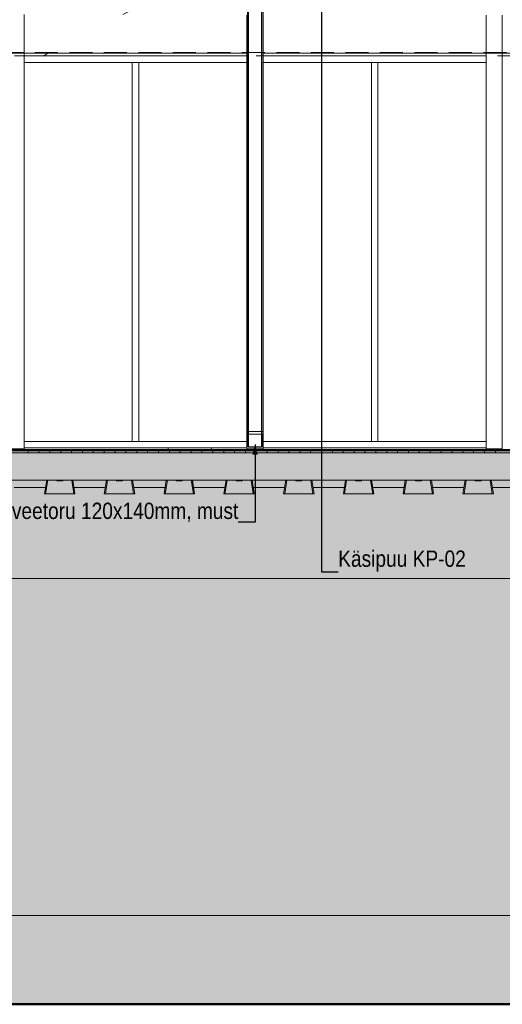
# Model space of a CAD drawing. Header units: millimetres. Extents: x -65 to 293624, y -1905 to 31061.
# Tile 179 of 256: x 113266 to 117707, y 7244 to 16299. Entities that reach past the tile are written whole.
import ezdxf

# ---------------------------------------------------------------- set-up
doc = ezdxf.new("R2010")
doc.units = ezdxf.units.MM
doc.header["$MEASUREMENT"] = 0
doc.linetypes.add('Hidden Line', pattern=[317.5, 211.666667, -105.833333])
for name, color, linetype in [('00 2D joon.AR', 7, 'Continuous'), ('00 Tekst.AR', 7, 'Continuous'), ('1211 Vundamendid.AR', 7, 'Continuous'), ('1232 Välisseinad.AR', 7, 'Continuous'), ('1233 Postid.AR', 7, 'Continuous'), ('1244 Fassaadivarustus.AR', 7, 'Continuous'), ('1245 Klaasfassaadid.AR', 7, 'Continuous'), ('1248 Vihmaveetorud.AR', 7, 'Continuous'), ('1253 Terrassipostid.AR', 7, 'Continuous'), ('1253 Välisterrassid.AR', 7, 'Continuous')]:
    doc.layers.add(name, color=color, linetype=linetype)
doc.styles.add('GENERATED_STYLE_4', font='txt', dxfattribs={"width": 0.84})
doc.dimstyles.new('GENERATED_STYLE__1', dxfattribs={"dimtxt": 0.18, "dimasz": 91.2, "dimexe": 0.18, "dimexo": 0.0625, "dimgap": 0, "dimtad": 0, "dimtih": 1, "dimtoh": 1, "dimdec": 4, "dimzin": 0, "dimdsep": 46, "dimcen": 0.09, "dimadec": 0, "dimazin": 0, "dimtfac": 1, "dimtdec": 4, "dimtmove": 0, "dimatfit": 3, "dimldrblk": 'ARROWHEAD_5', "dimfxl": 0, "dimtolj": 1, "dimtzin": 0, "dimarcsym": 0})

# ---------------------------------------------------------------- blocks, each defined once
blk = doc.blocks.new('*X1143', base_point=(20443.1, 12361.4))
at = {"layer": '1253 Välisterrassid.AR', "color": 7, "linetype": 'Continuous', "lineweight": 13}
for p, q in [((113343.1, 12341.4), (113343.1, 12315.4)), ((113343.1, 12341.4), (113343.1, 12315.4)), ((113443.1, 12341.4), (113443.1, 12315.4)), ((113443.1, 12341.4), (113443.1, 12315.4)), ((113543.1, 12341.4), (113543.1, 12315.4)), ((113543.1, 12341.4), (113543.1, 12315.4)), ((113643.1, 12341.4), (113643.1, 12315.4)), ((113643.1, 12341.4), (113643.1, 12315.4)), ((113743.1, 12341.4), (113743.1, 12315.4)), ((113743.1, 12341.4), (113743.1, 12315.4)), ((113843.1, 12341.4), (113843.1, 12315.4)), ((113843.1, 12341.4), (113843.1, 12315.4)), ((113943.1, 12341.4), (113943.1, 12315.4)), ((113943.1, 12341.4), (113943.1, 12315.4)), ((114043.1, 12341.4), (114043.1, 12315.4)), ((114043.1, 12341.4), (114043.1, 12315.4)), ((114143.1, 12341.4), (114143.1, 12315.4)), ((114143.1, 12341.4), (114143.1, 12315.4)), ((114243.1, 12341.4), (114243.1, 12315.4)), ((114243.1, 12341.4), (114243.1, 12315.4)), ((114343.1, 12341.4), (114343.1, 12315.4)), ((114343.1, 12341.4), (114343.1, 12315.4)), ((114443.1, 12341.4), (114443.1, 12315.4)), ((114443.1, 12341.4), (114443.1, 12315.4)), ((114543.1, 12341.4), (114543.1, 12315.4)), ((114543.1, 12341.4), (114543.1, 12315.4)), ((114643.1, 12341.4), (114643.1, 12315.4)), ((114643.1, 12341.4), (114643.1, 12315.4)), ((114743.1, 12341.4), (114743.1, 12315.4)), ((114743.1, 12341.4), (114743.1, 12315.4)), ((114843.1, 12341.4), (114843.1, 12315.4)), ((114843.1, 12341.4), (114843.1, 12315.4)), ((114943.1, 12341.4), (114943.1, 12315.4)), ((114943.1, 12341.4), (114943.1, 12315.4)), ((115043.1, 12341.4), (115043.1, 12315.4)), ((115043.1, 12341.4), (115043.1, 12315.4)), ((115143.1, 12341.4), (115143.1, 12315.4)), ((115143.1, 12341.4), (115143.1, 12315.4)), ((115243.1, 12341.4), (115243.1, 12315.4)), ((115243.1, 12341.4), (115243.1, 12315.4)), ((115343.1, 12341.4), (115343.1, 12315.4)), ((115343.1, 12341.4), (115343.1, 12315.4)), ((115443.1, 12341.4), (115443.1, 12315.4)), ((115443.1, 12341.4), (115443.1, 12315.4)), ((115543.1, 12341.4), (115543.1, 12315.4)), ((115543.1, 12341.4), (115543.1, 12315.4)), ((115643.1, 12341.4), (115643.1, 12315.4)), ((115643.1, 12341.4), (115643.1, 12315.4)), ((115743.1, 12341.4), (115743.1, 12315.4)), ((115743.1, 12341.4), (115743.1, 12315.4)), ((115843.1, 12341.4), (115843.1, 12315.4)), ((115843.1, 12341.4), (115843.1, 12315.4)), ((115943.1, 12341.4), (115943.1, 12315.4)), ((115943.1, 12341.4), (115943.1, 12315.4)), ((116043.1, 12341.4), (116043.1, 12315.4)), ((116043.1, 12341.4), (116043.1, 12315.4)), ((116143.1, 12341.4), (116143.1, 12315.4)), ((116143.1, 12341.4), (116143.1, 12315.4)), ((116243.1, 12341.4), (116243.1, 12315.4)), ((116243.1, 12341.4), (116243.1, 12315.4)), ((116343.1, 12341.4), (116343.1, 12315.4)), ((116343.1, 12341.4), (116343.1, 12315.4)), ((116443.1, 12341.4), (116443.1, 12315.4)), ((116443.1, 12341.4), (116443.1, 12315.4)), ((116543.1, 12341.4), (116543.1, 12315.4)), ((116543.1, 12341.4), (116543.1, 12315.4)), ((116643.1, 12341.4), (116643.1, 12315.4)), ((116643.1, 12341.4), (116643.1, 12315.4)), ((116743.1, 12341.4), (116743.1, 12315.4)), ((116743.1, 12341.4), (116743.1, 12315.4)), ((116843.1, 12341.4), (116843.1, 12315.4)), ((116843.1, 12341.4), (116843.1, 12315.4)), ((116943.1, 12341.4), (116943.1, 12315.4)), ((116943.1, 12341.4), (116943.1, 12315.4)), ((117043.1, 12341.4), (117043.1, 12315.4)), ((117043.1, 12341.4), (117043.1, 12315.4)), ((117143.1, 12341.4), (117143.1, 12315.4)), ((117143.1, 12341.4), (117143.1, 12315.4)), ((117243.1, 12341.4), (117243.1, 12315.4)), ((117243.1, 12341.4), (117243.1, 12315.4)), ((117343.1, 12341.4), (117343.1, 12315.4)), ((117343.1, 12341.4), (117343.1, 12315.4)), ((117443.1, 12341.4), (117443.1, 12315.4)), ((117443.1, 12341.4), (117443.1, 12315.4)), ((117543.1, 12341.4), (117543.1, 12315.4)), ((117543.1, 12341.4), (117543.1, 12315.4)), ((117643.1, 12341.4), (117643.1, 12315.4)), ((117643.1, 12341.4), (117643.1, 12315.4))]:
    blk.add_line(p, q, dxfattribs=at)
blk = doc.blocks.new('*X1145', base_point=(20443.1, 12361.4))
at = {"layer": '1253 Välisterrassid.AR', "color": 7, "linetype": 'Continuous', "lineweight": 13}
for p, q in [((115343.1, 12341.4), (115343.1, 12315.4)), ((115343.1, 12341.4), (115343.1, 12315.4)), ((115443.1, 12341.4), (115443.1, 12315.4)), ((115443.1, 12341.4), (115443.1, 12315.4))]:
    blk.add_line(p, q, dxfattribs=at)
blk = doc.blocks.new('Section Element_1043_3', base_point=(20443.1, 12361.4))
at = {"layer": '1253 Välisterrassid.AR', "color": 7, "linetype": 'Continuous', "lineweight": 13}
for p, q in [((107436.9, 12341.4), (129226.9, 12341.4)), ((129226.9, 12315.4), (107436.9, 12315.4)), ((107436.9, 12065.4), (129226.9, 12065.4))]:
    blk.add_line(p, q, dxfattribs=at)
at = {"layer": '1253 Välisterrassid.AR', "lineweight": 0}
for name in ['*X1143', '*X1145']:
    blk.add_blockref(name, (20443.1, 12361.4), dxfattribs=at)
blk = doc.blocks.new('Section Element_1055_3', base_point=(20443.1, 12361.4))
at = {"layer": '1232 Välisseinad.AR', "color": 7, "linetype": 'Continuous', "lineweight": 13}
for q in [(121540.5, 11161.4), (112026.4, 8061.4)]:
    blk.add_line((121540.5, 8061.4), q, dxfattribs=at)
blk = doc.blocks.new('Section Element_1060_3', base_point=(20443.1, 12361.4))
at = {"layer": '1253 Terrassipostid.AR', "color": 7, "linetype": 'Continuous', "lineweight": 13}
for p, q in [((113306.9, 16346.4), (113306.9, 15990.4)), ((113306.9, 15990.4), (113306.9, 12351.4)), ((113156.9, 12351.4), (113306.9, 12351.4))]:
    blk.add_line(p, q, dxfattribs=at)
blk = doc.blocks.new('Section Element_1061_3', base_point=(20443.1, 12361.4))
at = {"layer": '1253 Terrassipostid.AR', "color": 7, "linetype": 'Continuous', "lineweight": 13}
for p, q in [((115356.9, 15990.4), (115356.9, 16341.4)), ((115506.9, 16341.4), (115506.9, 15990.4)), ((115356.9, 12351.4), (115356.9, 15990.4)), ((115506.9, 15990.4), (115506.9, 12351.4)), ((115356.9, 12351.4), (115506.9, 12351.4))]:
    blk.add_line(p, q, dxfattribs=at)
blk = doc.blocks.new('Section Element_1062_3', base_point=(20443.1, 12361.4))
at = {"layer": '1253 Terrassipostid.AR', "color": 7, "linetype": 'Continuous', "lineweight": 13}
for p, q in [((117556.9, 15990.4), (117556.9, 16341.4)), ((117706.9, 16341.4), (117706.9, 15990.4)), ((117556.9, 12351.4), (117556.9, 15990.4)), ((117706.9, 15990.4), (117706.9, 12351.4)), ((117556.9, 12351.4), (117706.9, 12351.4))]:
    blk.add_line(p, q, dxfattribs=at)
blk = doc.blocks.new('Section Element_1092_3', base_point=(20443.1, 12361.4))
at = {"layer": '1253 Terrassipostid.AR', "color": 7, "linetype": 'Continuous', "lineweight": 13}
for p, q in [((115506.9, 20940.6), (115506.9, 18715.7)), ((115506.9, 18710), (115506.9, 18263.5)), ((115506.9, 18195.8), (115506.9, 18037.9)), ((115506.9, 17970.2), (115506.9, 17447.4)), ((115506.9, 17046), (115506.9, 16346.4)), ((115506.9, 15990.4), (115506.9, 12351.4))]:
    blk.add_line(p, q, dxfattribs=at)
blk = doc.blocks.new('Section Element_1110_3', base_point=(20443.1, 12361.4))
at = {"layer": '1244 Fassaadivarustus.AR', "color": 7, "linetype": 'Continuous', "lineweight": 13}
for p, q in [((121170.3, 19967.6), (119907.3, 19310.1)), ((121170.3, 19966.4), (119907.3, 19309)), ((121170.3, 19966.4), (121170.3, 19967.6)), ((119756.9, 19231.8), (117706.9, 18164.7)), ((119756.9, 19230.7), (117706.9, 18163.6)), ((117556.9, 18086.6), (115506.9, 17019.5)), ((117556.9, 18085.5), (116511.7, 17541.4)), ((115526.9, 17028.8), (115506.9, 17018.4)), ((115356.9, 16941.4), (114213.8, 16346.4)), ((115356.9, 16940.3), (115336.9, 16929.9)), ((113532, 15990.4), (113483.1, 15964.9)), ((113529.9, 15990.4), (113483.1, 15966.1)), ((113483.1, 15964.9), (113483.1, 15966.1))]:
    blk.add_line(p, q, dxfattribs=at)
blk = doc.blocks.new('Section Element_1111_3', base_point=(20443.1, 12361.4))
at = {"layer": '1232 Välisseinad.AR', "color": 7, "linetype": 'Continuous', "lineweight": 13}
for p, q in [((121168.1, 21222), (121168.1, 21417.3)), ((121168.1, 20996.4), (121168.1, 21154.3)), ((121168.1, 20346.5), (121168.1, 20928.7)), ((121168.1, 19966.4), (121168.1, 19990.4)), ((113483.8, 15966.4), (113306.9, 15966.4))]:
    blk.add_line(p, q, dxfattribs=at)
blk = doc.blocks.new('Section Element_1127_3', base_point=(20443.1, 12361.4))
at = {"layer": '1253 Välisterrassid.AR', "color": 7, "linetype": 'Continuous', "lineweight": 13}
for p, q in [((113156.9, 15990.4), (113306.9, 15990.4)), ((113306.9, 15990.4), (115356.9, 15990.4)), ((115356.9, 15990.4), (115361.9, 15990.4)), ((115501.9, 15990.4), (115506.9, 15990.4)), ((115506.9, 15990.4), (117556.9, 15990.4)), ((117556.9, 15990.4), (117706.9, 15990.4)), ((117706.9, 15990.4), (119756.9, 15990.4))]:
    blk.add_line(p, q, dxfattribs=at)
blk = doc.blocks.new('Section Element_1170_3', base_point=(20443.1, 12361.4))
at = {"layer": '1233 Postid.AR', "color": 7, "linetype": 'Continuous', "lineweight": 13}
for p, q in [((114631.9, 12341.4), (114631.9, 12361.4)), ((115031.9, 12341.4), (115031.9, 12361.4))]:
    blk.add_line(p, q, dxfattribs=at)
blk = doc.blocks.new('Section Element_1185_3', base_point=(20443.1, 12361.4))
at = {"layer": '1245 Klaasfassaadid.AR', "color": 7, "linetype": 'Continuous', "lineweight": 13}
for p, q in [((114301.9, 12421.4), (113306.9, 12421.4)), ((114331.9, 12361.4), (113306.9, 12361.4))]:
    blk.add_line(p, q, dxfattribs=at)
blk = doc.blocks.new('Section Element_1186_3', base_point=(20443.1, 12361.4))
at = {"layer": '1245 Klaasfassaadid.AR', "color": 7, "linetype": 'Continuous', "lineweight": 13}
for p, q in [((115356.9, 12421.4), (114361.9, 12421.4)), ((115356.9, 12361.4), (114331.9, 12361.4))]:
    blk.add_line(p, q, dxfattribs=at)
blk = doc.blocks.new('Section Element_1187_3', base_point=(20443.1, 12361.4))
at = {"layer": '1245 Klaasfassaadid.AR', "color": 7, "linetype": 'Continuous', "lineweight": 13}
for p, q in [((116501.9, 12421.4), (115506.9, 12421.4)), ((116531.9, 12361.4), (115506.9, 12361.4))]:
    blk.add_line(p, q, dxfattribs=at)
blk = doc.blocks.new('Section Element_1188_3', base_point=(20443.1, 12361.4))
at = {"layer": '1245 Klaasfassaadid.AR', "color": 7, "linetype": 'Continuous', "lineweight": 13}
for p, q in [((117556.9, 12421.4), (116561.9, 12421.4)), ((117556.9, 12361.4), (116531.9, 12361.4))]:
    blk.add_line(p, q, dxfattribs=at)
blk = doc.blocks.new('Section Element_1329_3', base_point=(20443.1, 12361.4))
at = {"layer": '1248 Vihmaveetorud.AR', "color": 7, "linetype": 'Continuous', "lineweight": 13}
for p, q in [((115361.9, 12513), (115361.9, 12512.6)), ((115361.9, 12512.6), (115361.9, 12506.3)), ((115361.9, 12506.3), (115361.9, 12500.2)), ((115361.9, 12500.2), (115361.9, 12494.6)), ((115363.9, 12513), (115364.8, 12513.2)), ((115364.8, 12513.2), (115371.9, 12513.5)), ((115371.9, 12513.5), (115371.9, 12508.9)), ((115371.9, 12513.5), (115491.9, 12513.5)), ((115371.9, 12508.9), (115371.9, 12504.4)), ((115371.9, 12504.4), (115371.9, 12500.4)), ((115371.9, 12500.4), (115371.9, 12496.8)), ((115371.9, 12496.8), (115371.9, 12493.7)), ((115491.9, 12513.5), (115491.9, 12508.9)), ((115491.9, 12513.5), (115498.9, 12513.2)), ((115491.9, 12508.9), (115491.9, 12504.4)), ((115491.9, 12504.4), (115491.9, 12500.4)), ((115491.9, 12500.4), (115491.9, 12496.8)), ((115491.9, 12496.8), (115491.9, 12493.7)), ((115498.9, 12513.2), (115499.9, 12513)), ((115501.9, 12513), (115501.9, 12512.6)), ((115501.9, 12512.6), (115501.9, 12506.3)), ((115501.9, 12506.3), (115501.9, 12500.2)), ((115501.9, 12500.2), (115501.9, 12494.6)), ((115361.9, 12494.6), (115361.9, 12489.7)), ((115361.9, 12489.7), (115361.9, 12485.5)), ((115361.9, 12485.5), (115361.9, 12482.3)), ((115361.9, 12482.3), (115361.9, 12480.1)), ((115361.9, 12480.1), (115361.9, 12479)), ((115365.5, 12485.3), (115362.9, 12479)), ((115362.9, 12479), (115362.9, 12479)), ((115371.9, 12488), (115365.5, 12485.3)), ((115371.9, 12493.7), (115371.9, 12491.4)), ((115371.9, 12491.4), (115371.9, 12489.8)), ((115371.9, 12489.8), (115371.9, 12489)), ((115491.9, 12488), (115371.9, 12488)), ((115371.9, 12488), (115371.9, 12477.9)), ((115371.9, 12477.9), (115371.9, 12453.9)), ((115371.9, 12453.9), (115371.9, 12431.8)), ((115371.9, 12431.8), (115371.9, 12412.3)), ((115371.9, 12412.3), (115371.9, 12395.9)), ((115491.9, 12493.7), (115491.9, 12491.4)), ((115491.9, 12491.4), (115491.9, 12489.8)), ((115491.9, 12489.8), (115491.9, 12489)), ((115498.2, 12485.3), (115491.9, 12488)), ((115491.9, 12488), (115491.9, 12477.9)), ((115491.9, 12477.9), (115491.9, 12453.9)), ((115491.9, 12453.9), (115491.9, 12431.8)), ((115491.9, 12431.8), (115491.9, 12412.3)), ((115491.9, 12412.3), (115491.9, 12395.9)), ((115500.9, 12479), (115498.2, 12485.3)), ((115500.9, 12479), (115500.9, 12479)), ((115501.9, 12494.6), (115501.9, 12489.7)), ((115501.9, 12489.7), (115501.9, 12485.5)), ((115501.9, 12485.5), (115501.9, 12482.3)), ((115501.9, 12482.3), (115501.9, 12480.1)), ((115501.9, 12480.1), (115501.9, 12479)), ((115361.9, 12379), (115361.9, 12379)), ((115364.8, 12371.9), (115361.9, 12379)), ((115362.9, 12379), (115362.9, 12379)), ((115371.9, 12369), (115364.8, 12371.9)), ((115371.9, 12395.9), (115371.9, 12383.1)), ((115371.9, 12383.1), (115371.9, 12374.4)), ((115371.9, 12374.4), (115371.9, 12370)), ((115371.9, 12369), (115371.9, 12369)), ((115491.9, 12369), (115371.9, 12369)), ((115491.9, 12395.9), (115491.9, 12383.1)), ((115491.9, 12383.1), (115491.9, 12374.4)), ((115491.9, 12374.4), (115491.9, 12370)), ((115498.9, 12371.9), (115491.9, 12369)), ((115491.9, 12369), (115491.9, 12369)), ((115501.9, 12379), (115498.9, 12371.9)), ((115500.9, 12379), (115500.9, 12379)), ((115501.9, 12379), (115501.9, 12379))]:
    blk.add_line(p, q, dxfattribs=at)
blk = doc.blocks.new('Section Element_1330_3', base_point=(20443.1, 12361.4))
at = {"layer": '1248 Vihmaveetorud.AR', "color": 7, "linetype": 'Continuous', "lineweight": 13}
for p, q in [((115361.9, 12479), (115364.8, 12486.1)), ((115361.9, 12379), (115361.9, 12479)), ((115365.5, 12485.4), (115362.9, 12479)), ((115362.9, 12479), (115362.9, 12379)), ((115364.8, 12486.1), (115371.9, 12489)), ((115371.9, 12488), (115365.5, 12485.4)), ((115371.9, 12489), (115491.9, 12489)), ((115491.9, 12488), (115371.9, 12488)), ((115491.9, 12489), (115498.9, 12486.1)), ((115498.2, 12485.4), (115491.9, 12488)), ((115500.9, 12479), (115498.2, 12485.4)), ((115498.9, 12486.1), (115501.9, 12479)), ((115500.9, 12379), (115500.9, 12479)), ((115501.9, 12479), (115501.9, 12379)), ((115364.8, 12372), (115361.9, 12379)), ((115362.9, 12379), (115365.5, 12372.7)), ((115371.9, 12369), (115364.8, 12372)), ((115365.5, 12372.7), (115371.9, 12370)), ((115371.9, 12370), (115491.9, 12370)), ((115491.9, 12369), (115371.9, 12369)), ((115491.9, 12370), (115498.2, 12372.7)), ((115498.9, 12372), (115491.9, 12369)), ((115498.2, 12372.7), (115500.9, 12379)), ((115501.9, 12379), (115498.9, 12372))]:
    blk.add_line(p, q, dxfattribs=at)
blk = doc.blocks.new('Section Element_1331_3', base_point=(20443.1, 12361.4))
at = {"layer": '1248 Vihmaveetorud.AR', "color": 7, "linetype": 'Continuous', "lineweight": 13}
for p, q in [((115361.9, 12513), (115361.9, 23117.6)), ((115371.9, 12513.5), (115371.9, 23119.1)), ((115491.9, 12513.5), (115491.9, 23137.7)), ((115501.9, 12513), (115501.9, 23139.2)), ((115363.9, 12513), (115364.8, 12513)), ((115364.8, 12513), (115371.9, 12513)), ((115491.9, 12513), (115498.9, 12513)), ((115498.9, 12513), (115499.9, 12513))]:
    blk.add_line(p, q, dxfattribs=at)
blk = doc.blocks.new('Section Element_1370_3', base_point=(20443.1, 12361.4))
at = {"layer": '1245 Klaasfassaadid.AR', "color": 7, "linetype": 'Continuous', "lineweight": 13}
blk.add_line((116561.9, 15906.4), (117556.9, 15906.4), dxfattribs=at)
blk = doc.blocks.new('Section Element_1371_3', base_point=(20443.1, 12361.4))
at = {"layer": '1245 Klaasfassaadid.AR', "color": 7, "linetype": 'Continuous', "lineweight": 13}
for p, q in [((116501.9, 12421.4), (116501.9, 15906.4)), ((116501.9, 15906.4), (116561.9, 15906.4)), ((116561.9, 12421.4), (116561.9, 15906.4)), ((116561.9, 12421.4), (116501.9, 12421.4))]:
    blk.add_line(p, q, dxfattribs=at)
blk = doc.blocks.new('Section Element_1372_3', base_point=(20443.1, 12361.4))
at = {"layer": '1245 Klaasfassaadid.AR', "color": 7, "linetype": 'Continuous', "lineweight": 13}
blk.add_line((115506.9, 15906.4), (116501.9, 15906.4), dxfattribs=at)
blk = doc.blocks.new('Section Element_1373_3', base_point=(20443.1, 12361.4))
at = {"layer": '1245 Klaasfassaadid.AR', "color": 7, "linetype": 'Continuous', "lineweight": 13}
blk.add_line((114361.9, 15906.4), (115356.9, 15906.4), dxfattribs=at)
blk = doc.blocks.new('Section Element_1374_3', base_point=(20443.1, 12361.4))
at = {"layer": '1245 Klaasfassaadid.AR', "color": 7, "linetype": 'Continuous', "lineweight": 13}
for p, q in [((114301.9, 12421.4), (114301.9, 15906.4)), ((114301.9, 15906.4), (114361.9, 15906.4)), ((114361.9, 12421.4), (114361.9, 15906.4)), ((114361.9, 12421.4), (114301.9, 12421.4))]:
    blk.add_line(p, q, dxfattribs=at)
blk = doc.blocks.new('Section Element_1375_3', base_point=(20443.1, 12361.4))
at = {"layer": '1245 Klaasfassaadid.AR', "color": 7, "linetype": 'Continuous', "lineweight": 13}
blk.add_line((113306.9, 15906.4), (114301.9, 15906.4), dxfattribs=at)
blk = doc.blocks.new('Section Element_1442_3', base_point=(20443.1, 12361.4))
at = {"layer": '1232 Välisseinad.AR', "color": 7, "linetype": 'Continuous', "lineweight": 13}
for p, q in [((113503.5, 11996.4), (113215.4, 11996.4)), ((114053.5, 11996.4), (113765.4, 11996.4)), ((114603.5, 11996.4), (114315.4, 11996.4)), ((115153.5, 11996.4), (114865.4, 11996.4)), ((115703.5, 11996.4), (115415.4, 11996.4)), ((116253.5, 11996.4), (115965.4, 11996.4)), ((116803.5, 11996.4), (116515.4, 11996.4)), ((117353.5, 11996.4), (117065.4, 11996.4)), ((117903.5, 11996.4), (117615.4, 11996.4)), ((131031.9, 11161.4), (104531.9, 11161.4))]:
    blk.add_line(p, q, dxfattribs=at)
blk = doc.blocks.new('Section Element_1532_3', base_point=(20443.1, 12361.4))
at = {"layer": '1211 Vundamendid.AR', "color": 253, "linetype": 'Continuous', "lineweight": 13, "true_color": 0xa5a6a4}
for p, q in [((113514.4, 12065.4), (113494.4, 11938.4)), ((113524.4, 12065.4), (113504.4, 11938.4)), ((113606.9, 12058.4), (113606.4, 12065.4)), ((113606.9, 12058.4), (113661.9, 12058.4)), ((113662.4, 12065.4), (113661.9, 12058.4)), ((113764.4, 11938.4), (113744.4, 12065.4)), ((113754.3, 12065.4), (113774.4, 11938.4)), ((113504.4, 11938.4), (113494.4, 11938.4)), ((113504.4, 11938.4), (113764.4, 11938.4)), ((113774.4, 11938.4), (113764.4, 11938.4))]:
    blk.add_line(p, q, dxfattribs=at)
blk = doc.blocks.new('Section Element_1533_3', base_point=(20443.1, 12361.4))
at = {"layer": '1211 Vundamendid.AR', "color": 253, "linetype": 'Continuous', "lineweight": 13, "true_color": 0xa5a6a4}
for p, q in [((113606.9, 12058.4), (113606.4, 12065.4)), ((113754.4, 12065.4), (113774.4, 11938.4)), ((113774.4, 11938.4), (113774.4, 11938.4))]:
    blk.add_line(p, q, dxfattribs=at)
blk = doc.blocks.new('Section Element_1534_3', base_point=(20443.1, 12361.4))
at = {"layer": '1211 Vundamendid.AR', "color": 253, "linetype": 'Continuous', "lineweight": 13, "true_color": 0xa5a6a4}
for p, q in [((113607, 12058.4), (113606.5, 12065.4)), ((113754.5, 12065.4), (113774.5, 11938.4)), ((113774.5, 11938.4), (113774.4, 11938.4))]:
    blk.add_line(p, q, dxfattribs=at)
blk = doc.blocks.new('Section Element_1535_3', base_point=(20443.1, 12361.4))
at = {"layer": '1211 Vundamendid.AR', "color": 253, "linetype": 'Continuous', "lineweight": 13, "true_color": 0xa5a6a4}
for p, q in [((114064.4, 12065.4), (114044.4, 11938.4)), ((114074.4, 12065.4), (114054.4, 11938.4)), ((114156.9, 12058.4), (114156.4, 12065.4)), ((114156.9, 12058.4), (114211.9, 12058.4)), ((114212.4, 12065.4), (114211.9, 12058.4)), ((114314.4, 11938.4), (114294.4, 12065.4)), ((114304.3, 12065.4), (114324.4, 11938.4)), ((114054.4, 11938.4), (114044.4, 11938.4)), ((114054.4, 11938.4), (114314.4, 11938.4)), ((114324.4, 11938.4), (114314.4, 11938.4))]:
    blk.add_line(p, q, dxfattribs=at)
blk = doc.blocks.new('Section Element_1536_3', base_point=(20443.1, 12361.4))
at = {"layer": '1211 Vundamendid.AR', "color": 253, "linetype": 'Continuous', "lineweight": 13, "true_color": 0xa5a6a4}
for p, q in [((114156.9, 12058.4), (114156.4, 12065.4)), ((114304.4, 12065.4), (114324.4, 11938.4)), ((114324.4, 11938.4), (114324.4, 11938.4))]:
    blk.add_line(p, q, dxfattribs=at)
blk = doc.blocks.new('Section Element_1537_3', base_point=(20443.1, 12361.4))
at = {"layer": '1211 Vundamendid.AR', "color": 253, "linetype": 'Continuous', "lineweight": 13, "true_color": 0xa5a6a4}
for p, q in [((114157, 12058.4), (114156.5, 12065.4)), ((114304.5, 12065.4), (114324.5, 11938.4)), ((114324.5, 11938.4), (114324.4, 11938.4))]:
    blk.add_line(p, q, dxfattribs=at)
blk = doc.blocks.new('Section Element_1538_3', base_point=(20443.1, 12361.4))
at = {"layer": '1211 Vundamendid.AR', "color": 253, "linetype": 'Continuous', "lineweight": 13, "true_color": 0xa5a6a4}
for p, q in [((114614.4, 12065.4), (114594.4, 11938.4)), ((114624.4, 12065.4), (114604.4, 11938.4)), ((114706.9, 12058.4), (114706.4, 12065.4)), ((114706.9, 12058.4), (114761.9, 12058.4)), ((114762.4, 12065.4), (114761.9, 12058.4)), ((114864.4, 11938.4), (114844.4, 12065.4)), ((114854.3, 12065.4), (114874.4, 11938.4)), ((114604.4, 11938.4), (114594.4, 11938.4)), ((114604.4, 11938.4), (114864.4, 11938.4)), ((114874.4, 11938.4), (114864.4, 11938.4))]:
    blk.add_line(p, q, dxfattribs=at)
blk = doc.blocks.new('Section Element_1539_3', base_point=(20443.1, 12361.4))
at = {"layer": '1211 Vundamendid.AR', "color": 253, "linetype": 'Continuous', "lineweight": 13, "true_color": 0xa5a6a4}
for p, q in [((114706.9, 12058.4), (114706.4, 12065.4)), ((114854.4, 12065.4), (114874.4, 11938.4)), ((114874.4, 11938.4), (114874.4, 11938.4))]:
    blk.add_line(p, q, dxfattribs=at)
blk = doc.blocks.new('Section Element_1540_3', base_point=(20443.1, 12361.4))
at = {"layer": '1211 Vundamendid.AR', "color": 253, "linetype": 'Continuous', "lineweight": 13, "true_color": 0xa5a6a4}
for p, q in [((114707, 12058.4), (114706.5, 12065.4)), ((114854.5, 12065.4), (114874.5, 11938.4)), ((114874.5, 11938.4), (114874.4, 11938.4))]:
    blk.add_line(p, q, dxfattribs=at)
blk = doc.blocks.new('Section Element_1541_3', base_point=(20443.1, 12361.4))
at = {"layer": '1211 Vundamendid.AR', "color": 253, "linetype": 'Continuous', "lineweight": 13, "true_color": 0xa5a6a4}
for p, q in [((115164.4, 12065.4), (115144.4, 11938.4)), ((115174.4, 12065.4), (115154.4, 11938.4)), ((115256.9, 12058.4), (115256.4, 12065.4)), ((115256.9, 12058.4), (115311.9, 12058.4)), ((115312.4, 12065.4), (115311.9, 12058.4)), ((115414.4, 11938.4), (115394.4, 12065.4)), ((115404.3, 12065.4), (115424.4, 11938.4)), ((115154.4, 11938.4), (115144.4, 11938.4)), ((115154.4, 11938.4), (115414.4, 11938.4)), ((115424.4, 11938.4), (115414.4, 11938.4))]:
    blk.add_line(p, q, dxfattribs=at)
blk = doc.blocks.new('Section Element_1542_3', base_point=(20443.1, 12361.4))
at = {"layer": '1211 Vundamendid.AR', "color": 253, "linetype": 'Continuous', "lineweight": 13, "true_color": 0xa5a6a4}
for p, q in [((115256.9, 12058.4), (115256.4, 12065.4)), ((115404.4, 12065.4), (115424.4, 11938.4)), ((115424.4, 11938.4), (115424.4, 11938.4))]:
    blk.add_line(p, q, dxfattribs=at)
blk = doc.blocks.new('Section Element_1543_3', base_point=(20443.1, 12361.4))
at = {"layer": '1211 Vundamendid.AR', "color": 253, "linetype": 'Continuous', "lineweight": 13, "true_color": 0xa5a6a4}
for p, q in [((115257, 12058.4), (115256.5, 12065.4)), ((115404.5, 12065.4), (115424.5, 11938.4)), ((115424.5, 11938.4), (115424.4, 11938.4))]:
    blk.add_line(p, q, dxfattribs=at)
blk = doc.blocks.new('Section Element_1544_3', base_point=(20443.1, 12361.4))
at = {"layer": '1211 Vundamendid.AR', "color": 253, "linetype": 'Continuous', "lineweight": 13, "true_color": 0xa5a6a4}
for p, q in [((115714.4, 12065.4), (115694.4, 11938.4)), ((115724.4, 12065.4), (115704.4, 11938.4)), ((115806.9, 12058.4), (115806.4, 12065.4)), ((115806.9, 12058.4), (115861.9, 12058.4)), ((115862.4, 12065.4), (115861.9, 12058.4)), ((115964.4, 11938.4), (115944.4, 12065.4)), ((115954.3, 12065.4), (115974.4, 11938.4)), ((115704.4, 11938.4), (115694.4, 11938.4)), ((115704.4, 11938.4), (115964.4, 11938.4)), ((115974.4, 11938.4), (115964.4, 11938.4))]:
    blk.add_line(p, q, dxfattribs=at)
blk = doc.blocks.new('Section Element_1545_3', base_point=(20443.1, 12361.4))
at = {"layer": '1211 Vundamendid.AR', "color": 253, "linetype": 'Continuous', "lineweight": 13, "true_color": 0xa5a6a4}
for p, q in [((115806.9, 12058.4), (115806.4, 12065.4)), ((115954.4, 12065.4), (115974.4, 11938.4)), ((115974.4, 11938.4), (115974.4, 11938.4))]:
    blk.add_line(p, q, dxfattribs=at)
blk = doc.blocks.new('Section Element_1546_3', base_point=(20443.1, 12361.4))
at = {"layer": '1211 Vundamendid.AR', "color": 253, "linetype": 'Continuous', "lineweight": 13, "true_color": 0xa5a6a4}
for p, q in [((115807, 12058.4), (115806.5, 12065.4)), ((115954.5, 12065.4), (115974.5, 11938.4)), ((115974.5, 11938.4), (115974.4, 11938.4))]:
    blk.add_line(p, q, dxfattribs=at)
blk = doc.blocks.new('Section Element_1547_3', base_point=(20443.1, 12361.4))
at = {"layer": '1211 Vundamendid.AR', "color": 253, "linetype": 'Continuous', "lineweight": 13, "true_color": 0xa5a6a4}
for p, q in [((116264.4, 12065.4), (116244.4, 11938.4)), ((116274.4, 12065.4), (116254.4, 11938.4)), ((116356.9, 12058.4), (116356.4, 12065.4)), ((116356.9, 12058.4), (116411.9, 12058.4)), ((116412.4, 12065.4), (116411.9, 12058.4)), ((116514.4, 11938.4), (116494.4, 12065.4)), ((116504.3, 12065.4), (116524.4, 11938.4)), ((116254.4, 11938.4), (116244.4, 11938.4)), ((116254.4, 11938.4), (116514.4, 11938.4)), ((116524.4, 11938.4), (116514.4, 11938.4))]:
    blk.add_line(p, q, dxfattribs=at)
blk = doc.blocks.new('Section Element_1548_3', base_point=(20443.1, 12361.4))
at = {"layer": '1211 Vundamendid.AR', "color": 253, "linetype": 'Continuous', "lineweight": 13, "true_color": 0xa5a6a4}
for p, q in [((116356.9, 12058.4), (116356.4, 12065.4)), ((116504.4, 12065.4), (116524.4, 11938.4)), ((116524.4, 11938.4), (116524.4, 11938.4))]:
    blk.add_line(p, q, dxfattribs=at)
blk = doc.blocks.new('Section Element_1549_3', base_point=(20443.1, 12361.4))
at = {"layer": '1211 Vundamendid.AR', "color": 253, "linetype": 'Continuous', "lineweight": 13, "true_color": 0xa5a6a4}
for p, q in [((116357, 12058.4), (116356.5, 12065.4)), ((116504.5, 12065.4), (116524.5, 11938.4)), ((116524.5, 11938.4), (116524.4, 11938.4))]:
    blk.add_line(p, q, dxfattribs=at)
blk = doc.blocks.new('Section Element_1550_3', base_point=(20443.1, 12361.4))
at = {"layer": '1211 Vundamendid.AR', "color": 253, "linetype": 'Continuous', "lineweight": 13, "true_color": 0xa5a6a4}
for p, q in [((116814.4, 12065.4), (116794.4, 11938.4)), ((116824.4, 12065.4), (116804.4, 11938.4)), ((116906.9, 12058.4), (116906.4, 12065.4)), ((116906.9, 12058.4), (116961.9, 12058.4)), ((116962.4, 12065.4), (116961.9, 12058.4)), ((117064.4, 11938.4), (117044.4, 12065.4)), ((117054.3, 12065.4), (117074.4, 11938.4)), ((116804.4, 11938.4), (116794.4, 11938.4)), ((116804.4, 11938.4), (117064.4, 11938.4)), ((117074.4, 11938.4), (117064.4, 11938.4))]:
    blk.add_line(p, q, dxfattribs=at)
blk = doc.blocks.new('Section Element_1551_3', base_point=(20443.1, 12361.4))
at = {"layer": '1211 Vundamendid.AR', "color": 253, "linetype": 'Continuous', "lineweight": 13, "true_color": 0xa5a6a4}
for p, q in [((116906.9, 12058.4), (116906.4, 12065.4)), ((117054.4, 12065.4), (117074.4, 11938.4)), ((117074.4, 11938.4), (117074.4, 11938.4))]:
    blk.add_line(p, q, dxfattribs=at)
blk = doc.blocks.new('Section Element_1552_3', base_point=(20443.1, 12361.4))
at = {"layer": '1211 Vundamendid.AR', "color": 253, "linetype": 'Continuous', "lineweight": 13, "true_color": 0xa5a6a4}
for p, q in [((116907, 12058.4), (116906.5, 12065.4)), ((117054.5, 12065.4), (117074.5, 11938.4)), ((117074.5, 11938.4), (117074.4, 11938.4))]:
    blk.add_line(p, q, dxfattribs=at)
blk = doc.blocks.new('Section Element_1553_3', base_point=(20443.1, 12361.4))
at = {"layer": '1211 Vundamendid.AR', "color": 253, "linetype": 'Continuous', "lineweight": 13, "true_color": 0xa5a6a4}
for p, q in [((117364.4, 12065.4), (117344.4, 11938.4)), ((117374.4, 12065.4), (117354.4, 11938.4)), ((117456.9, 12058.4), (117456.4, 12065.4)), ((117456.9, 12058.4), (117511.9, 12058.4)), ((117512.4, 12065.4), (117511.9, 12058.4)), ((117614.4, 11938.4), (117594.4, 12065.4)), ((117604.3, 12065.4), (117624.4, 11938.4)), ((117354.4, 11938.4), (117344.4, 11938.4)), ((117354.4, 11938.4), (117614.4, 11938.4)), ((117624.4, 11938.4), (117614.4, 11938.4))]:
    blk.add_line(p, q, dxfattribs=at)
blk = doc.blocks.new('Section Element_1554_3', base_point=(20443.1, 12361.4))
at = {"layer": '1211 Vundamendid.AR', "color": 253, "linetype": 'Continuous', "lineweight": 13, "true_color": 0xa5a6a4}
for p, q in [((117456.9, 12058.4), (117456.4, 12065.4)), ((117604.4, 12065.4), (117624.4, 11938.4)), ((117624.4, 11938.4), (117624.4, 11938.4))]:
    blk.add_line(p, q, dxfattribs=at)
blk = doc.blocks.new('Section Element_1555_3', base_point=(20443.1, 12361.4))
at = {"layer": '1211 Vundamendid.AR', "color": 253, "linetype": 'Continuous', "lineweight": 13, "true_color": 0xa5a6a4}
for p, q in [((117457, 12058.4), (117456.5, 12065.4)), ((117604.5, 12065.4), (117624.5, 11938.4)), ((117624.5, 11938.4), (117624.4, 11938.4))]:
    blk.add_line(p, q, dxfattribs=at)
blk = doc.blocks.new('Section Element_3128_3', base_point=(20443.1, 12361.4))
at = {"layer": '1232 Välisseinad.AR', "color": 7, "linetype": 'Continuous', "lineweight": 13}
for p, q in [((115356.9, 15966.4), (113485.9, 15966.4)), ((117556.9, 15966.4), (115506.9, 15966.4)), ((118851.7, 15966.4), (117706.9, 15966.4))]:
    blk.add_line(p, q, dxfattribs=at)
blk = doc.blocks.new('ARROWHEAD_5')
at = {"linetype": 'Continuous', "lineweight": 0}
blk.add_hatch(color=0, dxfattribs=at).paths.add_polyline_path([(-1, 0.2679), (0, 0), (-1, -0.2679)])
at = {"color": 0, "linetype": 'Continuous', "lineweight": 0}
blk.add_line((0, 0), (-1, 0), dxfattribs=at)

msp = doc.modelspace()

# ---------------------------------------------------------------- hatches: boundary and pattern name
at = {"layer": '00 2D joon.AR', "linetype": 'Continuous', "lineweight": 13}
msp.add_hatch(color=255, dxfattribs=at).paths.add_polyline_path([(85119.2, 12341.4), (149741, 12341.4), (149741, 7244.5), (85119.2, 7244.5)])

# ---------------------------------------------------------------- linework, layer by layer
at = {"layer": '00 2D joon.AR', "color": 41, "linetype": 'Hidden Line', "lineweight": 13, "true_color": 0xffeda8, "flags": 128}
msp.add_lwpolyline([(107535.8, 15998.4), (107535.8, 15966.4), (129276.9, 15966.4), (129276.9, 15998.4)], close=True, dxfattribs=at)
at = {"layer": '00 2D joon.AR', "color": 7, "linetype": 'Continuous', "lineweight": 50, "flags": 128}
msp.add_lwpolyline([(85119.2, 12341.4), (149741, 12341.4), (149741, 7244.5), (85119.2, 7244.5)], close=True, dxfattribs=at)

# ---------------------------------------------------------------- block references
at = {"layer": '1211 Vundamendid.AR', "lineweight": 0}
for name in ['Section Element_1532_3', 'Section Element_1533_3', 'Section Element_1534_3', 'Section Element_1535_3', 'Section Element_1536_3', 'Section Element_1537_3', 'Section Element_1538_3', 'Section Element_1539_3', 'Section Element_1540_3', 'Section Element_1541_3', 'Section Element_1542_3', 'Section Element_1543_3', 'Section Element_1544_3', 'Section Element_1545_3', 'Section Element_1546_3', 'Section Element_1547_3', 'Section Element_1548_3', 'Section Element_1549_3', 'Section Element_1550_3', 'Section Element_1551_3', 'Section Element_1552_3', 'Section Element_1553_3', 'Section Element_1554_3', 'Section Element_1555_3']:
    msp.add_blockref(name, (20443.1, 12361.4), dxfattribs=at)
at = {"layer": '1232 Välisseinad.AR', "lineweight": 0}
for name in ['Section Element_1111_3', 'Section Element_3128_3', 'Section Element_1442_3', 'Section Element_1055_3']:
    msp.add_blockref(name, (20443.1, 12361.4), dxfattribs=at)
at = {"layer": '1233 Postid.AR', "lineweight": 0}
msp.add_blockref('Section Element_1170_3', (20443.1, 12361.4), dxfattribs=at)
at = {"layer": '1244 Fassaadivarustus.AR', "lineweight": 0}
msp.add_blockref('Section Element_1110_3', (20443.1, 12361.4), dxfattribs=at)
at = {"layer": '1245 Klaasfassaadid.AR', "lineweight": 0}
for name in ['Section Element_1375_3', 'Section Element_1374_3', 'Section Element_1373_3', 'Section Element_1372_3', 'Section Element_1371_3', 'Section Element_1370_3', 'Section Element_1185_3', 'Section Element_1186_3', 'Section Element_1187_3', 'Section Element_1188_3']:
    msp.add_blockref(name, (20443.1, 12361.4), dxfattribs=at)
at = {"layer": '1248 Vihmaveetorud.AR', "lineweight": 0}
for name in ['Section Element_1331_3', 'Section Element_1329_3', 'Section Element_1330_3']:
    msp.add_blockref(name, (20443.1, 12361.4), dxfattribs=at)
at = {"layer": '1253 Terrassipostid.AR', "lineweight": 0}
for name in ['Section Element_1062_3', 'Section Element_1061_3', 'Section Element_1060_3', 'Section Element_1092_3']:
    msp.add_blockref(name, (20443.1, 12361.4), dxfattribs=at)
at = {"layer": '1253 Välisterrassid.AR', "lineweight": 0}
for name in ['Section Element_1127_3', 'Section Element_1043_3']:
    msp.add_blockref(name, (20443.1, 12361.4), dxfattribs=at)

# ---------------------------------------------------------------- texts
at = {"layer": '00 Tekst.AR', "color": 7, "linetype": 'Continuous', "lineweight": 13, "char_height": 150, "style": 'GENERATED_STYLE_4'}
for s, insert, attachment_point in [('\\A1;{\\pqr;\\fArial|b0|i0|c0|p34;Vihmaveetoru 120x140mm, must}', (115277.7, 11679.8), 9), ('\\A1;{\\pql;\\fArial|b0|i0|c0|p34;Käsipuu KP-02}', (116196.8, 11222.5), 7)]:
    msp.add_mtext(s, dxfattribs=dict(at, insert=insert, attachment_point=attachment_point))

# ---------------------------------------------------------------- leaders
at = {"layer": '00 Tekst.AR', "color": 7, "linetype": 'Continuous', "lineweight": 13, "annotation_type": 0, "has_hookline": 1}
for points, hookline_direction, text_width in [([(116042.6, 18288), (116042.6, 11222.5), (116196.8, 11222.5)], 0, 1152), ([(115431.9, 12391.4), (115431.9, 11679.8), (115277.7, 11679.8)], 1, 2580.8)]:
    msp.add_leader(points, dimstyle='GENERATED_STYLE__1', dxfattribs=dict(at, hookline_direction=hookline_direction, text_width=text_width))

doc.saveas('drawing.dxf')
